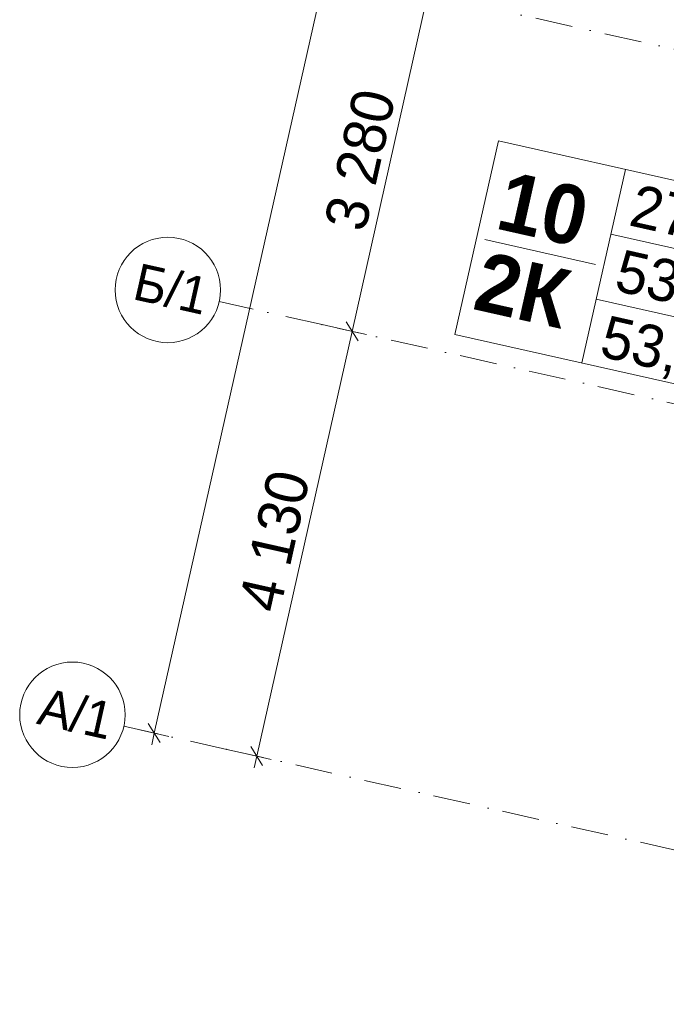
# Model space of a CAD drawing. Header units: millimetres. Extents: x -7213913 to -6930487, y 6129472 to 6353620.
# Tile 3 of 256: x -7213913 to -7207780, y 6159690 to 6169032. Entities that reach past the tile are written whole.
import ezdxf
from ezdxf.enums import TextEntityAlignment as Align

# ---------------------------------------------------------------- set-up
doc = ezdxf.new("R2010")
doc.units = ezdxf.units.MM
doc.header["$MEASUREMENT"] = 0
doc.linetypes.add('Штрихпунктирная', pattern=[670.277762, 352.777767, -176.388884, 0, -141.111112])
doc.layers.add('S - квартира_маркер.АР', color=7, linetype='Continuous')
doc.layers.add('АР-Чертеж-Оси_Осевые размеры.АР', color=7, linetype='Continuous')
for name, color, linetype, lineweight in [('S - квартира_маркер.АР_Ном._пера__1', 7, 'Continuous', 0), ('АР-Чертеж-Оси_Осевые размеры.АР_Ном._пера__1', 7, 'Continuous', 0), ('АР-Чертеж-Оси_Осевые размеры.АР_Ном._пера__120', 7, 'Continuous', 0)]:
    doc.layers.add(name, color=color, linetype=linetype, lineweight=lineweight)
doc.styles.add('РЎР“Р•РќР•Р\xa0Р\x98Р\xa0_РЎРўР\x98Р›Р¬_4', font='GOTHICB.TTF')
doc.styles.add('РЎР“Р•РќР•Р\xa0Р\x98Р\xa0_РЎРўР\x98Р›Р¬_5', font='GOTHIC.TTF')
doc.dimstyles.new('СГЕНЕРИР_СТИЛЬ__1', dxfattribs={"dimtxt": 400, "dimasz": 142.5, "dimexe": 0.18, "dimexo": 0.0625, "dimgap": 0, "dimtad": 1, "dimdec": 0, "dimzin": 0, "dimdsep": 46, "dimtxsty": 'РЎР“Р•РќР•Р\xa0Р\x98Р\xa0_РЎРўР\x98Р›Р¬_5', "dimblk": 'ARROWHEAD_6', "dimblk1": 'ARROWHEAD_6', "dimblk2": 'ARROWHEAD_6', "dimcen": 0.09, "dimse1": 1, "dimse2": 1, "dimclrd": 7, "dimclre": 7, "dimclrt": 7, "dimazin": 0, "dimtfac": 1, "dimtdec": 4, "dimtmove": 0, "dimatfit": 3, "dimfxl": 1, "dimtolj": 1, "dimtzin": 0, "dimarcsym": 0})
doc.dimstyles.new('СГЕНЕРИР_СТИЛЬ__2', dxfattribs={"dimtxt": 400, "dimasz": 142.5, "dimexe": 0.18, "dimexo": 0.0625, "dimgap": 0, "dimtad": 1, "dimdec": 0, "dimzin": 0, "dimdsep": 46, "dimtxsty": 'РЎР“Р•РќР•Р\xa0Р\x98Р\xa0_РЎРўР\x98Р›Р¬_5', "dimblk": 'ARROWHEAD_6', "dimblk1": 'ARROWHEAD_6', "dimblk2": 'ARROWHEAD_6', "dimcen": 0.09, "dimse1": 1, "dimse2": 1, "dimclrd": 7, "dimclre": 7, "dimclrt": 7, "dimazin": 0, "dimtfac": 1, "dimtdec": 4, "dimtmove": 2, "dimatfit": 3, "dimfxl": 1, "dimtolj": 1, "dimtzin": 0, "dimarcsym": 0})

# ---------------------------------------------------------------- blocks, each defined once
blk = doc.blocks.new('labelLabPP_FlatE34FrameRed3d[95]_1', base_point=(-7209420.5, 6167300.6))
at = {"layer": 'S - квартира_маркер.АР_Ном._пера__1', "color": 7, "linetype": 'Continuous', "lineweight": 0}
for p, q in [((-7209372.2, 6167881), (-7209784.4, 6166045.5)), ((-7209372.2, 6167881), (-7206696.4, 6167280.1)), ((-7208167.9, 6167610.6), (-7208580.2, 6165775.1)), ((-7206696.4, 6167280.1), (-7207108.6, 6165444.6)), ((-7208306.1, 6166995.6), (-7206834.5, 6166665.1)), ((-7209500.2, 6166945.8), (-7208452.1, 6166710.4)), ((-7208444.2, 6166380.6), (-7206972.6, 6166050.1)), ((-7209784.4, 6166045.5), (-7207108.6, 6165444.6))]:
    blk.add_line(p, q, dxfattribs=at)
at = {"layer": 'S - квартира_маркер.АР_Ном._пера__1', "color": 7, "lineweight": 0}
for tag, height, style, p in [('TS_FLATNUMBER', 560, 'РЎР“Р•РќР•Р\xa0Р\x98Р\xa0_РЎРўР\x98Р›Р¬_4', (-7208338.2, 6167099.3)), ('TS_POSTFIXNUMROOMS', 560, 'РЎР“Р•РќР•Р\xa0Р\x98Р\xa0_РЎРўР\x98Р›Р¬_4', (-7208513.5, 6166325.9)), ('TS_LIVING_ROOM_AREA', 400, 'РЎР“Р•РќР•Р\xa0Р\x98Р\xa0_РЎРўР\x98Р›Р¬_5', (-7206798, 6166985.4)), ('TS_WITHOUTBALK', 400, 'РЎР“Р•РќР•Р\xa0Р\x98Р\xa0_РЎРўР\x98Р›Р¬_5', (-7206936.8, 6166367.5)), ('TS_ALLSQUARE', 400, 'РЎР“Р•РќР•Р\xa0Р\x98Р\xa0_РЎРўР\x98Р›Р¬_5', (-7207077, 6165743))]:
    blk.add_attdef(tag, text='', height=height, rotation=347.34172, dxfattribs=dict(at, style=style)).set_placement(p, align=Align.MIDDLE_RIGHT)
blk = doc.blocks.new('*D885', base_point=(-6566190.3, 6562677.8))
at = {"layer": 'АР-Чертеж-Оси_Осевые размеры.АР_Ном._пера__1', "color": 7, "linetype": 'Continuous', "lineweight": 0, "transparency": 16777216}
for p, q in [((-7210760, 6166074.6), (-7210041.2, 6169274.9)), ((-7210816.7, 6166164.3), (-7210703.3, 6165985)), ((-7211665, 6162045), (-7210760, 6166074.6)), ((-7211721.8, 6162134.6), (-7211608.3, 6161955.4)), ((-7211527.8, 6162014.2), (-7211802.2, 6162075.8)), ((-7211689.7, 6161935.3), (-7211665, 6162045))]:
    blk.add_line(p, q, dxfattribs=at)
at = {"layer": 'АР-Чертеж-Оси_Осевые размеры.АР_Ном._пера__1', "color": 7, "lineweight": 0, "transparency": 16777216, "insert": (-7211445, 6163389.6), "char_height": 400, "attachment_point": 7, "rotation": 77.34172, "style": 'РЎР“Р•РќР•Р\xa0Р\x98Р\xa0_РЎРўР\x98Р›Р¬_5'}
blk.add_mtext('\\A1;{\\pql;\\fCentury Gothic|b0|i0|c204|p0;\\W1.000000;4\xa0130}', dxfattribs=at)
blk = doc.blocks.new('ARROWHEAD_6')
at = {"color": 0, "linetype": 'Continuous', "lineweight": 0}
for p, q in [((0, 0), (-1, 0)), ((-0.5, -0.5), (0.5, 0.5))]:
    blk.add_line(p, q, dxfattribs=at)
blk = doc.blocks.new('*D887', base_point=(-6566190.3, 6562677.8))
at = {"layer": 'АР-Чертеж-Оси_Осевые размеры.АР_Ном._пера__1', "color": 7, "linetype": 'Continuous', "lineweight": 0, "transparency": 16777216}
for p, q in [((-7210041.2, 6169274.9), (-7209445.2, 6171928.8)), ((-7210098, 6169364.6), (-7209984.5, 6169185.3)), ((-7210760, 6166074.6), (-7210041.2, 6169274.9)), ((-7209904, 6169244.1), (-7210178.4, 6169305.8)), ((-7210816.7, 6166164.3), (-7210703.3, 6165985)), ((-7211665, 6162045), (-7210760, 6166074.6)), ((-7210622.8, 6166043.8), (-7210897.2, 6166105.5))]:
    blk.add_line(p, q, dxfattribs=at)
at = {"layer": 'АР-Чертеж-Оси_Осевые размеры.АР_Ном._пера__1', "color": 7, "lineweight": 0, "transparency": 16777216, "insert": (-7210633.1, 6167004.5), "char_height": 400, "attachment_point": 7, "rotation": 77.34172, "style": 'РЎР“Р•РќР•Р\xa0Р\x98Р\xa0_РЎРўР\x98Р›Р¬_5'}
blk.add_mtext('\\A1;{\\pql;\\fCentury Gothic|b0|i0|c204|p0;\\W1.000000;3\xa0280}', dxfattribs=at)
blk = doc.blocks.new('*D897', base_point=(-6566190.3, 6562677.8))
at = {"layer": 'АР-Чертеж-Оси_Осевые размеры.АР_Ном._пера__1', "color": 7, "linetype": 'Continuous', "lineweight": 0, "transparency": 16777216}
for p, q in [((-7202990.2, 6204869.9), (-7203103.6, 6205049.1)), ((-7203046.9, 6204959.5), (-7203022.2, 6205069.3)), ((-7212636.3, 6162263.2), (-7203046.9, 6204959.5)), ((-7202909.7, 6204928.7), (-7203184.1, 6204990.3)), ((-7212693, 6162352.8), (-7212579.5, 6162173.6)), ((-7212499.1, 6162232.3), (-7212773.5, 6162294)), ((-7212660.9, 6162153.4), (-7212636.3, 6162263.2))]:
    blk.add_line(p, q, dxfattribs=at)
at = {"layer": 'АР-Чертеж-Оси_Осевые размеры.АР_Ном._пера__1', "color": 7, "lineweight": 0, "transparency": 16777216, "insert": (-7207709.5, 6184564.6), "char_height": 400, "attachment_point": 7, "rotation": 77.34172, "style": 'РЎР“Р•РќР•Р\xa0Р\x98Р\xa0_РЎРўР\x98Р›Р¬_5'}
blk.add_mtext('\\A1;{\\pql;\\fCentury Gothic|b0|i0|c204|p0;\\W1.000000;43\xa0760}', dxfattribs=at)
blk = doc.blocks.new('Стандартный Маркер Сетки[184]_1', base_point=(-7211301, 6169557.9))
at = {"layer": 'АР-Чертеж-Оси_Осевые размеры.АР_Ном._пера__120', "color": 7, "linetype": 'Штрихпунктирная', "lineweight": 0}
blk.add_line((-7210325.4, 6169338.8), (-7186224.8, 6163925.9), dxfattribs=at)
at = {"layer": 'АР-Чертеж-Оси_Осевые размеры.АР_Ном._пера__120', "color": 7, "lineweight": 0, "style": 'РЎР“Р•РќР•Р\xa0Р\x98Р\xa0_РЎРўР\x98Р›Р¬_5'}
blk.add_attdef('AC_MarkerText_1', text='', height=350, rotation=347.34172, dxfattribs=at).set_placement((-7211719, 6169848.5), align=Align.TOP_CENTER)
blk = doc.blocks.new('Стандартный Маркер Сетки[190]_1', base_point=(-7212924.8, 6162328))
at = {"layer": 'АР-Чертеж-Оси_Осевые размеры.АР_Ном._пера__120', "color": 7, "linetype": 'Штрихпунктирная', "lineweight": 0}
for q in [(-7212924.8, 6162328), (-7187848.6, 6156696), (-7211949.2, 6162108.8)]:
    blk.add_line((-7211949.2, 6162108.8), q, dxfattribs=at)
at = {"layer": 'АР-Чертеж-Оси_Осевые размеры.АР_Ном._пера__120', "color": 7, "linetype": 'Continuous', "lineweight": 0}
blk.add_circle((-7213412.7, 6162437.5), 500, dxfattribs=at)
at = {"layer": 'АР-Чертеж-Оси_Осевые размеры.АР_Ном._пера__120', "color": 7, "linetype": 'Штрихпунктирная', "lineweight": 0}
blk.add_point((-7211949.2, 6162108.8), dxfattribs=at)
at = {"layer": 'АР-Чертеж-Оси_Осевые размеры.АР_Ном._пера__120', "color": 7, "lineweight": 0, "style": 'РЎР“Р•РќР•Р\xa0Р\x98Р\xa0_РЎРўР\x98Р›Р¬_5'}
blk.add_attdef('AC_MarkerText_1', text='', height=350, rotation=347.34172, dxfattribs=at).set_placement((-7213342.8, 6162618.6), align=Align.TOP_CENTER)
blk = doc.blocks.new('Стандартный Маркер Сетки[191]_1', base_point=(-7212019.8, 6166357.6))
at = {"layer": 'АР-Чертеж-Оси_Осевые размеры.АР_Ном._пера__120', "color": 7, "linetype": 'Штрихпунктирная', "lineweight": 0}
for q in [(-7212019.8, 6166357.6), (-7186943.6, 6160725.6)]:
    blk.add_line((-7211044.1, 6166138.5), q, dxfattribs=at)
at = {"layer": 'АР-Чертеж-Оси_Осевые размеры.АР_Ном._пера__120', "color": 7, "linetype": 'Continuous', "lineweight": 0}
blk.add_circle((-7212507.7, 6166467.2), 500, dxfattribs=at)
at = {"layer": 'АР-Чертеж-Оси_Осевые размеры.АР_Ном._пера__120', "color": 7, "linetype": 'Штрихпунктирная', "lineweight": 0}
blk.add_point((-7211044.1, 6166138.5), dxfattribs=at)
blk.add_point((-7211044.1, 6166138.5), dxfattribs=at)
at = {"layer": 'АР-Чертеж-Оси_Осевые размеры.АР_Ном._пера__120', "color": 7, "lineweight": 0, "style": 'РЎР“Р•РќР•Р\xa0Р\x98Р\xa0_РЎРўР\x98Р›Р¬_5'}
blk.add_attdef('AC_MarkerText_1', text='', height=350, rotation=347.34172, dxfattribs=at).set_placement((-7212437.7, 6166648.2), align=Align.TOP_CENTER)
blk = doc.blocks.new('Стандартный Маркер Сетки[203]_1', base_point=(-7212924.8, 6162328))
at = {"layer": 'АР-Чертеж-Оси_Осевые размеры.АР_Ном._пера__120', "color": 7, "linetype": 'Штрихпунктирная', "lineweight": 0}
for q in [(-7212924.8, 6162328), (-7187848.6, 6156696), (-7211949.2, 6162108.8)]:
    blk.add_line((-7211949.2, 6162108.8), q, dxfattribs=at)
at = {"layer": 'АР-Чертеж-Оси_Осевые размеры.АР_Ном._пера__120', "color": 7, "linetype": 'Continuous', "lineweight": 0}
blk.add_circle((-7213412.7, 6162437.5), 500, dxfattribs=at)
at = {"layer": 'АР-Чертеж-Оси_Осевые размеры.АР_Ном._пера__120', "color": 7, "linetype": 'Штрихпунктирная', "lineweight": 0}
blk.add_point((-7211949.2, 6162108.8), dxfattribs=at)
at = {"layer": 'АР-Чертеж-Оси_Осевые размеры.АР_Ном._пера__120', "color": 7, "lineweight": 0, "style": 'РЎР“Р•РќР•Р\xa0Р\x98Р\xa0_РЎРўР\x98Р›Р¬_5'}
blk.add_attdef('AC_MarkerText_1', text='', height=350, rotation=347.34172, dxfattribs=at).set_placement((-7213342.8, 6162618.6), align=Align.TOP_CENTER)
blk = doc.blocks.new('Стандартный Маркер Сетки[209]_1', base_point=(-7211301, 6169557.9))
at = {"layer": 'АР-Чертеж-Оси_Осевые размеры.АР_Ном._пера__120', "color": 7, "linetype": 'Штрихпунктирная', "lineweight": 0}
blk.add_line((-7210325.4, 6169338.8), (-7186224.8, 6163925.9), dxfattribs=at)
at = {"layer": 'АР-Чертеж-Оси_Осевые размеры.АР_Ном._пера__120', "color": 7, "lineweight": 0, "style": 'РЎР“Р•РќР•Р\xa0Р\x98Р\xa0_РЎРўР\x98Р›Р¬_5'}
blk.add_attdef('AC_MarkerText_1', text='', height=350, rotation=347.34172, dxfattribs=at).set_placement((-7211719, 6169848.5), align=Align.TOP_CENTER)
blk = doc.blocks.new('Стандартный Маркер Сетки[215]_1', base_point=(-7212924.8, 6162328))
at = {"layer": 'АР-Чертеж-Оси_Осевые размеры.АР_Ном._пера__120', "color": 7, "linetype": 'Штрихпунктирная', "lineweight": 0}
for q in [(-7212924.8, 6162328), (-7187848.6, 6156696), (-7211949.2, 6162108.8)]:
    blk.add_line((-7211949.2, 6162108.8), q, dxfattribs=at)
at = {"layer": 'АР-Чертеж-Оси_Осевые размеры.АР_Ном._пера__120', "color": 7, "linetype": 'Continuous', "lineweight": 0}
blk.add_circle((-7213412.7, 6162437.5), 500, dxfattribs=at)
at = {"layer": 'АР-Чертеж-Оси_Осевые размеры.АР_Ном._пера__120', "color": 7, "linetype": 'Штрихпунктирная', "lineweight": 0}
blk.add_point((-7211949.2, 6162108.8), dxfattribs=at)
at = {"layer": 'АР-Чертеж-Оси_Осевые размеры.АР_Ном._пера__120', "color": 7, "lineweight": 0, "style": 'РЎР“Р•РќР•Р\xa0Р\x98Р\xa0_РЎРўР\x98Р›Р¬_5'}
blk.add_attdef('AC_MarkerText_1', text='', height=350, rotation=347.34172, dxfattribs=at).set_placement((-7213342.8, 6162618.6), align=Align.TOP_CENTER)
blk = doc.blocks.new('Стандартный Маркер Сетки[216]_1', base_point=(-7212019.8, 6166357.6))
at = {"layer": 'АР-Чертеж-Оси_Осевые размеры.АР_Ном._пера__120', "color": 7, "linetype": 'Штрихпунктирная', "lineweight": 0}
for q in [(-7212019.8, 6166357.6), (-7186943.6, 6160725.6)]:
    blk.add_line((-7211044.1, 6166138.5), q, dxfattribs=at)
at = {"layer": 'АР-Чертеж-Оси_Осевые размеры.АР_Ном._пера__120', "color": 7, "linetype": 'Continuous', "lineweight": 0}
blk.add_circle((-7212507.7, 6166467.2), 500, dxfattribs=at)
at = {"layer": 'АР-Чертеж-Оси_Осевые размеры.АР_Ном._пера__120', "color": 7, "linetype": 'Штрихпунктирная', "lineweight": 0}
blk.add_point((-7211044.1, 6166138.5), dxfattribs=at)
blk.add_point((-7211044.1, 6166138.5), dxfattribs=at)
at = {"layer": 'АР-Чертеж-Оси_Осевые размеры.АР_Ном._пера__120', "color": 7, "lineweight": 0, "style": 'РЎР“Р•РќР•Р\xa0Р\x98Р\xa0_РЎРўР\x98Р›Р¬_5'}
blk.add_attdef('AC_MarkerText_1', text='', height=350, rotation=347.34172, dxfattribs=at).set_placement((-7212437.7, 6166648.2), align=Align.TOP_CENTER)
blk = doc.blocks.new('Стандартный Маркер Сетки[225]_1', base_point=(-7212924.8, 6162328))
at = {"layer": 'АР-Чертеж-Оси_Осевые размеры.АР_Ном._пера__120', "color": 7, "linetype": 'Штрихпунктирная', "lineweight": 0}
for q in [(-7212924.8, 6162328), (-7187848.6, 6156696), (-7211949.2, 6162108.8)]:
    blk.add_line((-7211949.2, 6162108.8), q, dxfattribs=at)
at = {"layer": 'АР-Чертеж-Оси_Осевые размеры.АР_Ном._пера__120', "color": 7, "linetype": 'Continuous', "lineweight": 0}
blk.add_circle((-7213412.7, 6162437.5), 500, dxfattribs=at)
at = {"layer": 'АР-Чертеж-Оси_Осевые размеры.АР_Ном._пера__120', "color": 7, "linetype": 'Штрихпунктирная', "lineweight": 0}
blk.add_point((-7211949.2, 6162108.8), dxfattribs=at)
at = {"layer": 'АР-Чертеж-Оси_Осевые размеры.АР_Ном._пера__120', "color": 7, "lineweight": 0, "style": 'РЎР“Р•РќР•Р\xa0Р\x98Р\xa0_РЎРўР\x98Р›Р¬_5'}
blk.add_attdef('AC_MarkerText_1', text='', height=350, rotation=347.34172, dxfattribs=at).set_placement((-7213342.8, 6162618.6), align=Align.TOP_CENTER)

msp = doc.modelspace()

# ---------------------------------------------------------------- block references
at = {"layer": 'S - квартира_маркер.АР', "color": 104, "linetype": 'Continuous', "lineweight": 15, "true_color": 0x029e21}
msp.add_blockref('labelLabPP_FlatE34FrameRed3d[95]_1', (-7209420.5, 6167300.6), dxfattribs=at).add_auto_attribs({'TS_POSTFIXNUMROOMS': '2К ', 'TS_FLATNUMBER': '10 ', 'TS_LIVING_ROOM_AREA': '27,69', 'TS_WITHOUTBALK': '53,13', 'TS_ALLSQUARE': '53,13'})
at = {"layer": 'АР-Чертеж-Оси_Осевые размеры.АР', "color": 8, "linetype": 'Continuous', "lineweight": 15}
for name in ['Стандартный Маркер Сетки[184]_1', 'Стандартный Маркер Сетки[209]_1']:
    msp.add_blockref(name, (-7211301, 6169557.9), dxfattribs=at)
for name, p, values in [('Стандартный Маркер Сетки[191]_1', (-7212019.8, 6166357.6), {'AC_MarkerText_1': 'Б/1'}), ('Стандартный Маркер Сетки[216]_1', (-7212019.8, 6166357.6), {'AC_MarkerText_1': 'Б/1'}), ('Стандартный Маркер Сетки[190]_1', (-7212924.8, 6162328), {'AC_MarkerText_1': 'А/1'}), ('Стандартный Маркер Сетки[203]_1', (-7212924.8, 6162328), {'AC_MarkerText_1': 'А/1'}), ('Стандартный Маркер Сетки[215]_1', (-7212924.8, 6162328), {'AC_MarkerText_1': 'А/1'}), ('Стандартный Маркер Сетки[225]_1', (-7212924.8, 6162328), {'AC_MarkerText_1': 'А/1'})]:
    msp.add_blockref(name, p, dxfattribs=at).add_auto_attribs(values)

# ---------------------------------------------------------------- dimensions: what is measured, and where the dimension line sits
at = {"layer": 'АР-Чертеж-Оси_Осевые размеры.АР', "color": 7, "linetype": 'Continuous', "lineweight": 0}
for base, p1, p2, dimstyle, picture, middle in [((-7203046.9, 6204959.5), (-7212924.8, 6162328), (-7203353.8, 6205028.5), 'СГЕНЕРИР_СТИЛЬ__2', '*D897', (-7207720.9, 6185426.5)), ((-7210041.2, 6169274.9), (-7212019.8, 6166357.6), (-7211301, 6169557.9), 'СГЕНЕРИР_СТИЛЬ__1', '*D887', (-7210677.9, 6167717.9)), ((-7210760, 6166074.6), (-7212924.8, 6162328), (-7212019.8, 6166357.6), 'СГЕНЕРИР_СТИЛЬ__1', '*D885', (-7211489.8, 6164102.9))]:
    dim = msp.add_linear_dim(base=base, p1=p1, p2=p2, angle=77.34172, dimstyle=dimstyle, dxfattribs=at)
    dim.commit()
    dim.dimension.update_dxf_attribs({"geometry": picture, "text_midpoint": middle, "dimtype": 160, "text_rotation": 77.34172})

doc.saveas('drawing.dxf')
